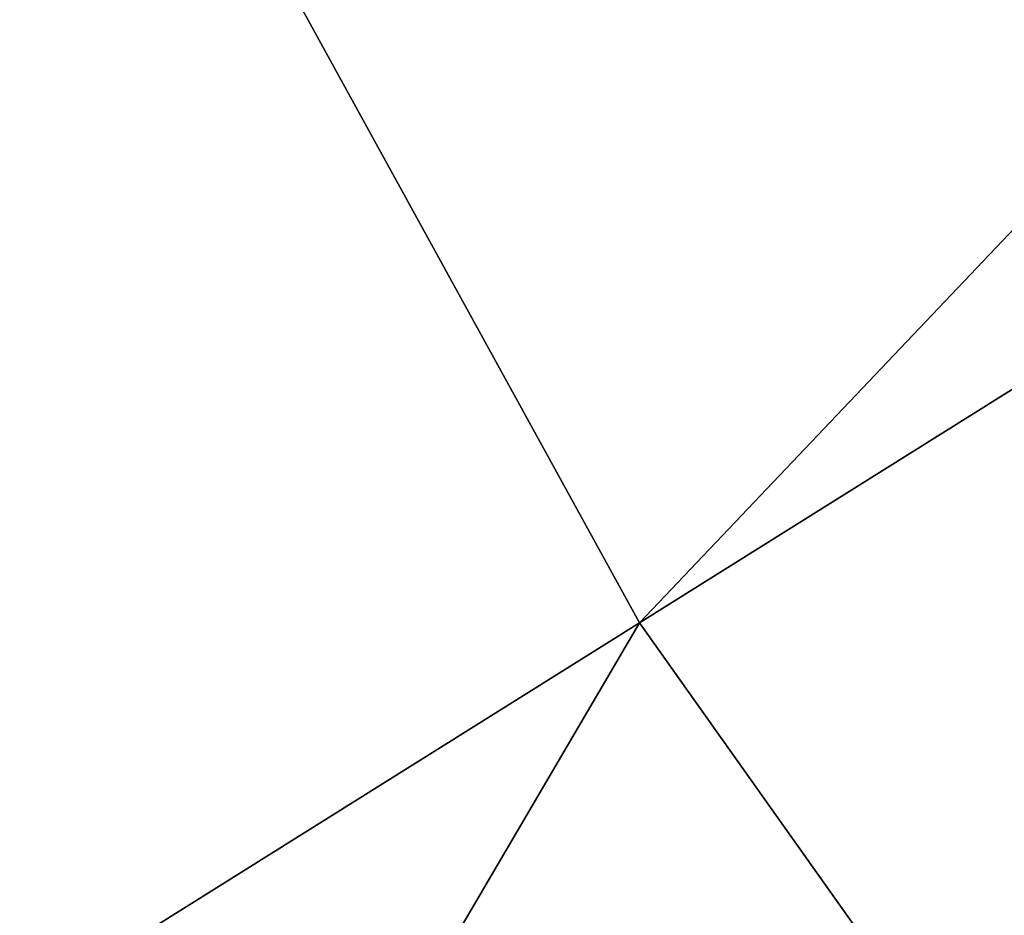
# Model space of a CAD drawing. Header units: millimetres. Extents: x -38 to 77, y 15 to 130.
# Tile 246 of 256: x 2.915 to 3.675, y 61.769 to 62.461. Entities that reach past the tile are written whole.
import ezdxf

# ---------------------------------------------------------------- set-up
doc = ezdxf.new("R2010")
doc.units = ezdxf.units.MM
doc.header["$LTSCALE"] = 25.4
doc.layers.get('0').update_dxf_attribs({"true_color": 0xff5454})

# ---------------------------------------------------------------- blocks, each defined once
blk = doc.blocks.new('PROFILE-BIT-8823.STL')
at = {"color": 250, "true_color": 0x282828}
mesh = blk.add_polyface(dxfattribs=at)
corners = [(3.36812, 68.15139, 13.15378), (-5.92949, 61.78104, 15.34214), (-6.90522, 64.61793, 15.34214), (4.34385, 65.3145, 13.15378)]
mesh.append_faces([[corners[k] for k in face] for face in [(0, 1, 2), (1, 0, 3)]], dxfattribs={"vtx0": -1, "color": 250})
mesh = blk.add_polyface(dxfattribs=at)
corners = [(3.39365, 61.9952, 48.04354), (7.59174, 66.41471, 51.18941), (2.3422, 63.9079, 48.04354), (8.32322, 65.08407, 51.18941)]
mesh.append_faces([[corners[k] for k in face] for face in [(0, 1, 2), (1, 0, 3)]], dxfattribs={"vtx0": -1, "color": 250})
mesh = blk.add_polyface(dxfattribs=at)
corners = [(2.73672, 66.34798, 35.88653), (-1.45731, 62.03878, 32.1554), (-2.48829, 64.55087, 32.1554), (3.52374, 64.43034, 35.88653)]
mesh.append_faces([[corners[k] for k in face] for face in [(0, 1, 2), (1, 0, 3)]], dxfattribs={"vtx0": -1, "color": 250})
mesh = blk.add_polyface(dxfattribs=at)
corners = [(4.65628, 60.21482, 48.04354), (8.32322, 65.08407, 51.18941), (3.39365, 61.9952, 48.04354), (9.20162, 63.84549, 51.18941)]
mesh.append_faces([[corners[k] for k in face] for face in [(0, 1, 2), (1, 0, 3)]], dxfattribs={"vtx0": -1, "color": 250})
mesh = blk.add_polyface(dxfattribs=at)
corners = [(-1.31273, 59.04617, 44.45307), (2.3422, 63.9079, 48.04354), (-2.66967, 61.51459, 44.45307), (3.39365, 61.9952, 48.04354)]
mesh.append_faces([[corners[k] for k in face] for face in [(0, 1, 2), (1, 0, 3)]], dxfattribs={"vtx0": -1, "color": 250})
mesh = blk.add_polyface(dxfattribs=at)
corners = [(0.31674, 56.74853, 44.45307), (3.39365, 61.9952, 48.04354), (-1.31273, 59.04617, 44.45307), (4.65628, 60.21482, 48.04354)]
mesh.append_faces([[corners[k] for k in face] for face in [(0, 1, 2), (1, 0, 3)]], dxfattribs={"vtx0": -1, "color": 250})

msp = doc.modelspace()

# ---------------------------------------------------------------- block references
at = {"color": 0}
msp.add_blockref('PROFILE-BIT-8823.STL', (0, 0), dxfattribs=at)

doc.saveas('drawing.dxf')
